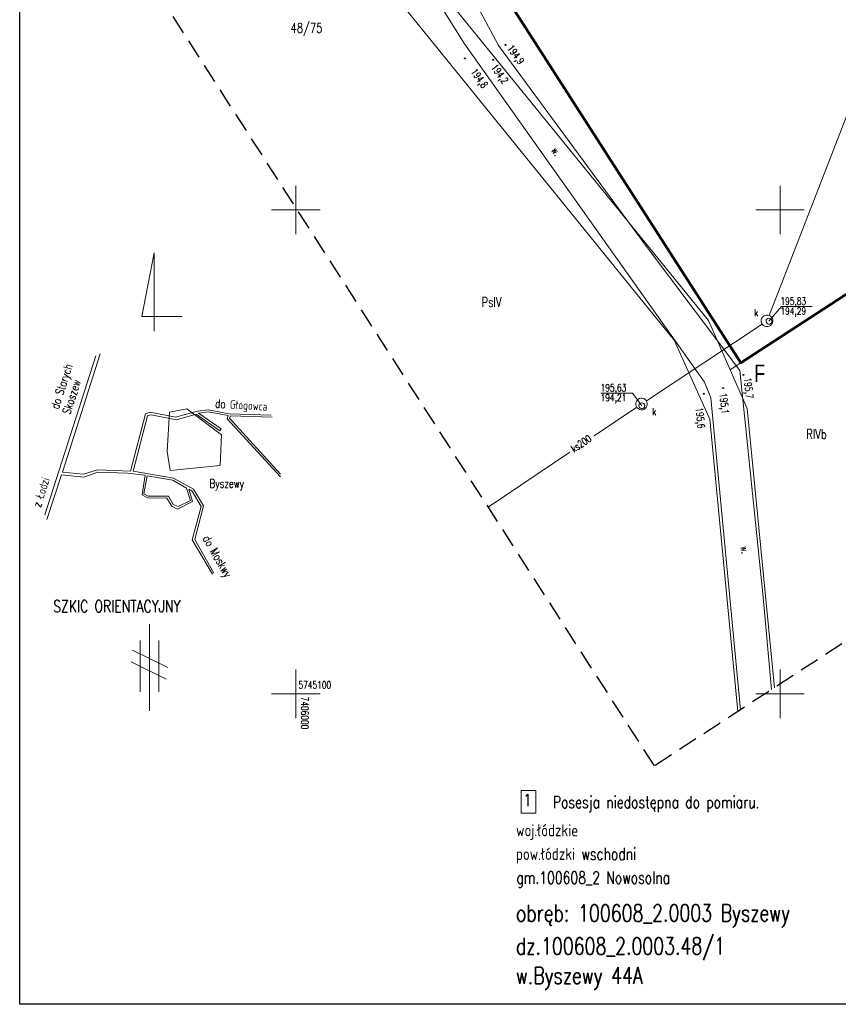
# Model space of a CAD drawing. Header units: centimetres. Extents: x 7405971 to 7406611, y 5745066 to 5745352.
# Tile 1 of 20: x 7405971 to 7406056, y 5745068 to 5745170. Entities that reach past the tile are written whole.
import ezdxf
from ezdxf.enums import TextEntityAlignment as Align

# ---------------------------------------------------------------- set-up
doc = ezdxf.new("R2010")
doc.units = ezdxf.units.CM
doc.header["$LTSCALE"] = 2
doc.header["$MEASUREMENT"] = 0
for name, pattern in [('0', [1.5, 1, -0.5]), ('2217', [2, 1.5, -0.5]), ('2218', [1, 0.5, -0.5]), ('PHANTOM2', [1.25, 0.625, -0.125, 0.125, -0.125, 0.125, -0.125])]:
    doc.linetypes.add(name, pattern=pattern)
for name, color, linetype in [('DZIALKI', 98, 'Continuous'), ('DZIALKI-OPIS', 98, 'Continuous'), ('final', 7, 'Continuous'), ('KANALIZACJA', 36, 'Continuous'), ('KANALIZACJA-OPIS', 38, 'Continuous'), ('KONTURY', 98, '2217'), ('KONTURY-OPIS', 98, '2217'), ('MDCP_nowa', 7, 'Continuous'), ('MPZP', 70, 'Continuous'), ('PROJ_RZEDNE', 7, 'Continuous'), ('ROW', 142, 'Continuous'), ('RZEDNE', 7, 'Continuous'), ('SIATKA', 7, 'Continuous'), ('SIATKA-OPIS', 7, 'Continuous'), ('STUDNIA_PODZIEMNA', 28, 'Continuous'), ('SZKIC_ORIENTACYJNY', 7, 'Continuous'), ('UZYTKI-OPIS', 98, '2218'), ('WLAZ_OKRAGLY', 42, 'Continuous'), ('zakres', 7, '0')]:
    doc.layers.add(name, color=color, linetype=linetype)
doc.layers.add('OPISY', color=70, linetype='Continuous', lineweight=18)
doc.layers.add('TEREN', color=250, linetype='Continuous', lineweight=13)
doc.styles.add('Arial-Bold', font='arial.ttf', dxfattribs={"width": 0.75})
doc.styles.add('STYL_ARIAL', font='simplex', dxfattribs={"width": 0.75, "oblique": 0.1})

# ---------------------------------------------------------------- blocks, each defined once
blk = doc.blocks.new('SURS')
at = {"color": 0}
blk.add_circle((0, 0), 0.05, dxfattribs=at)
blk = doc.blocks.new('A$7E8815FB1995')
at = {"layer": 'DZIALKI', "color": 7, "lineweight": 18}
for p, q in [((-92.64, -105.69), (-54.04, -165.81)), ((-54.04, -165.81), (20.4, -117.3)), ((-57.39, -161.44), (-88.87, -122.64)), ((-92.11, -124.99), (-60.92, -163.46)), ((-53.38, -170.53), (-57.39, -161.44)), ((-60.92, -163.46), (-57.24, -171.63)), ((-50.58, -199.36), (-53.38, -170.53)), ((-57.24, -171.63), (-54.35, -201.82))]:
    blk.add_line(p, q, dxfattribs=at)
at = {"layer": 'final', "color": 7, "lineweight": 13}
for p, q in [((-75.23, -209.98), (-76.72, -209.98)), ((-76.72, -209.98), (-76.72, -212.34)), ((-75.23, -212.34), (-75.23, -209.98)), ((-76.72, -212.34), (-75.23, -212.34))]:
    blk.add_line(p, q, dxfattribs=at)
at = {"layer": 'KANALIZACJA', "color": 34, "lineweight": 18}
for p, q in [((-39.05, -129.75), (-51.13, -160.9)), ((-51.85, -161.79), (-63.8, -169.73)), ((-64.8, -170.39), (-69.21, -173.36)), ((-71.69, -175.03), (-80.13, -180.7))]:
    blk.add_line(p, q, dxfattribs=at)
at = {"layer": 'KANALIZACJA-OPIS', "color": 34, "lineweight": 18}
for p, q in [((-51.15, -161.49), (-49.85, -159.98)), ((-49.85, -159.98), (-46.68, -159.98)), ((-65.24, -168.92), (-68.49, -168.92)), ((-64.27, -170.24), (-65.24, -168.92))]:
    blk.add_line(p, q, dxfattribs=at)
at = {"layer": 'KONTURY', "color": 3, "linetype": '2217', "lineweight": 18}
blk.add_line((-54.04, -165.81), (-55.14, -166.54), dxfattribs=at)
at = {"layer": 'ROW', "color": 7, "lineweight": 18}
for p, q in [((-88.52, -115.4), (-79.06, -133.03)), ((-82.59, -132.83), (-91.24, -119.06)), ((-57.79, -167.81), (-82.59, -132.83)), ((-79.06, -133.03), (-63.9, -153.64)), ((-63.9, -153.64), (-54.14, -166.6)), ((-54.14, -166.6), (-51.78, -189.67)), ((-57.15, -169.41), (-57.79, -167.81)), ((-54.1, -201.66), (-57.15, -169.41)), ((-51.78, -189.67), (-50.87, -199.55))]:
    blk.add_line(p, q, dxfattribs=at)
at = {"layer": 'SIATKA', "color": 7, "lineweight": 18}
for p, q in [((-100, -152.5), (-100, -147.5)), ((-50, -152.5), (-50, -147.5)), ((-102.5, -150), (-97.5, -150)), ((-52.5, -150), (-47.5, -150)), ((-100, -202.5), (-100, -197.5)), ((-50, -202.5), (-50, -197.5)), ((-102.5, -200), (-97.5, -200)), ((-52.5, -200), (-47.5, -200))]:
    blk.add_line(p, q, dxfattribs=at)
at = {"layer": 'STUDNIA_PODZIEMNA', "color": 34, "lineweight": 18}
for p, q in [((-51.94, -161.38), (-51.9, -161.23)), ((-51.94, -161.54), (-51.94, -161.38)), ((-51.9, -161.69), (-51.94, -161.54)), ((-51.9, -161.23), (-51.82, -161.1)), ((-51.82, -161.83), (-51.9, -161.69)), ((-51.82, -161.1), (-51.71, -160.98)), ((-51.71, -160.98), (-51.58, -160.91)), ((-51.58, -160.91), (-51.43, -160.86)), ((-51.43, -160.86), (-51.27, -160.86)), ((-51.27, -160.86), (-51.12, -160.9)), ((-51.12, -160.9), (-50.98, -160.98)), ((-50.98, -160.98), (-50.87, -161.09)), ((-50.87, -161.09), (-50.79, -161.23)), ((-50.79, -161.69), (-50.87, -161.82)), ((-50.79, -161.23), (-50.75, -161.38)), ((-50.75, -161.53), (-50.79, -161.69)), ((-50.75, -161.38), (-50.75, -161.53)), ((-51.71, -161.94), (-51.82, -161.83)), ((-51.57, -162.01), (-51.71, -161.94)), ((-51.42, -162.05), (-51.57, -162.01)), ((-51.26, -162.05), (-51.42, -162.05)), ((-51.11, -162.01), (-51.26, -162.05)), ((-50.98, -161.93), (-51.11, -162.01)), ((-50.87, -161.82), (-50.98, -161.93)), ((-64.9, -169.98), (-64.86, -169.83)), ((-64.86, -169.83), (-64.78, -169.69)), ((-64.78, -169.69), (-64.67, -169.58)), ((-64.67, -169.58), (-64.53, -169.5)), ((-64.53, -169.5), (-64.38, -169.46)), ((-64.38, -169.46), (-64.23, -169.46)), ((-64.23, -169.46), (-64.07, -169.5)), ((-64.07, -169.5), (-63.94, -169.58)), ((-63.94, -169.58), (-63.83, -169.69)), ((-63.83, -169.69), (-63.75, -169.82)), ((-63.75, -169.82), (-63.71, -169.98)), ((-64.9, -170.14), (-64.9, -169.98)), ((-64.85, -170.29), (-64.9, -170.14)), ((-64.78, -170.42), (-64.85, -170.29)), ((-64.66, -170.53), (-64.78, -170.42)), ((-64.53, -170.61), (-64.66, -170.53)), ((-64.38, -170.65), (-64.53, -170.61)), ((-64.22, -170.65), (-64.38, -170.65)), ((-64.07, -170.61), (-64.22, -170.65)), ((-63.93, -170.53), (-64.07, -170.61)), ((-63.82, -170.42), (-63.93, -170.53)), ((-63.75, -170.28), (-63.82, -170.42)), ((-63.71, -170.13), (-63.75, -170.28)), ((-63.71, -169.98), (-63.71, -170.13))]:
    blk.add_line(p, q, dxfattribs=at)
at = {"layer": 'SZKIC_ORIENTACYJNY', "color": 7, "lineweight": 18}
for p, q in [((-114.63, -154.45), (-115.91, -161.02)), ((-114.63, -162.54), (-114.63, -154.45)), ((-115.91, -161.02), (-111.75, -161.02)), ((-125.91, -181.49), (-120.64, -165.09)), ((-120.21, -164.88), (-124.1, -177.1)), ((-113.06, -170.9), (-111.25, -170.55)), ((-112.43, -171.41), (-110.15, -170.81)), ((-111.25, -170.55), (-107.67, -173.24)), ((-110.15, -170.81), (-109.03, -170.66)), ((-109.05, -170.85), (-110.06, -171)), ((-106.99, -171.24), (-109.05, -170.85)), ((-109.03, -170.66), (-106.9, -171.07)), ((-117.06, -176.98), (-115.53, -171.06)), ((-115.32, -171.29), (-116.8, -177)), ((-115.53, -171.06), (-115.05, -170.91)), ((-114.95, -171.19), (-115.32, -171.29)), ((-115.05, -170.91), (-112.43, -171.41)), ((-112.31, -171.68), (-114.95, -171.19)), ((-113.28, -174.97), (-113.06, -170.9)), ((-110.3, -171.09), (-112.31, -171.68)), ((-107.84, -172.83), (-110.3, -171.09)), ((-110.06, -171), (-107.71, -172.63)), ((-107.08, -171.58), (-106.99, -171.24)), ((-101.59, -177.59), (-107.08, -171.58)), ((-106.9, -171.07), (-102.55, -171.2)), ((-106.75, -171.28), (-106.84, -171.52)), ((-106.84, -171.52), (-101.58, -177.31)), ((-102.45, -171.4), (-106.75, -171.28)), ((-107.71, -172.63), (-107.84, -172.83)), ((-107.67, -173.24), (-107.82, -176.4)), ((-112.98, -176.91), (-113.28, -174.97)), ((-121.91, -177.32), (-120.47, -176.85)), ((-120.47, -176.85), (-117.06, -176.98)), ((-107.82, -176.4), (-112.98, -176.91)), ((-124.19, -177.37), (-125.72, -181.99)), ((-121.9, -177.6), (-124.19, -177.37)), ((-124.1, -177.1), (-121.91, -177.32)), ((-120.43, -177.11), (-121.9, -177.6)), ((-117.37, -177.2), (-120.43, -177.11)), ((-115.55, -177.41), (-117.37, -177.2)), ((-116.8, -177), (-112.63, -177.7)), ((-115.88, -179.43), (-115.55, -177.41)), ((-115.68, -179.33), (-115.34, -177.46)), ((-115.34, -177.46), (-112.7, -177.91)), ((-112.7, -177.91), (-111.29, -178.76)), ((-112.63, -177.7), (-110.56, -178.87)), ((-111.29, -178.76), (-110.89, -180.03)), ((-110.71, -179.07), (-111.06, -178.85)), ((-111.06, -178.85), (-110.66, -180.12)), ((-110.56, -178.87), (-109.55, -180.56)), ((-115.33, -179.76), (-115.88, -179.43)), ((-115.26, -179.58), (-115.68, -179.33)), ((-113.31, -179.77), (-115.33, -179.76)), ((-113.15, -179.57), (-115.26, -179.58)), ((-112.8, -180.61), (-113.31, -179.77)), ((-112.66, -180.45), (-113.15, -179.57)), ((-110.89, -180.03), (-112.16, -180.63)), ((-109.79, -180.63), (-110.71, -179.07)), ((-112.21, -180.92), (-112.8, -180.61)), ((-112.16, -180.63), (-112.66, -180.45)), ((-110.66, -180.12), (-112.21, -180.92)), ((-110.7, -184.1), (-109.79, -180.63)), ((-109.55, -180.56), (-110.43, -184.05)), ((-108.62, -187.64), (-110.7, -184.1)), ((-110.43, -184.05), (-108.45, -187.53)), ((-115.1, -192.81), (-115.1, -201.77)), ((-116.06, -194.47), (-116.06, -199.78)), ((-114.14, -194.47), (-114.14, -199.78)), ((-116.85, -195.48), (-113.22, -197.26)), ((-117, -196.7), (-113.38, -198.47))]:
    blk.add_line(p, q, dxfattribs=at)
at = {"layer": 'WLAZ_OKRAGLY', "color": 7, "lineweight": 18}
for p, q in [((-51.45, -161.47), (-51.42, -161.37)), ((-51.43, -161.58), (-51.45, -161.47)), ((-51.38, -161.68), (-51.43, -161.58)), ((-51.42, -161.37), (-51.35, -161.28)), ((-51.3, -161.76), (-51.38, -161.68)), ((-51.35, -161.28), (-51.26, -161.22)), ((-51.26, -161.22), (-51.15, -161.2)), ((-51.15, -161.2), (-51.04, -161.22)), ((-51.04, -161.22), (-50.95, -161.27)), ((-50.9, -161.68), (-50.98, -161.75)), ((-50.95, -161.27), (-50.88, -161.36)), ((-50.86, -161.58), (-50.9, -161.68)), ((-50.88, -161.36), (-50.85, -161.47)), ((-50.85, -161.47), (-50.86, -161.58)), ((-51.2, -161.79), (-51.3, -161.76)), ((-51.09, -161.79), (-51.2, -161.79)), ((-50.98, -161.75), (-51.09, -161.79)), ((-64.57, -170.21), (-64.54, -170.11)), ((-64.56, -170.32), (-64.57, -170.21)), ((-64.51, -170.42), (-64.56, -170.32)), ((-64.54, -170.11), (-64.48, -170.02)), ((-64.43, -170.49), (-64.51, -170.42)), ((-64.48, -170.02), (-64.38, -169.96)), ((-64.32, -170.53), (-64.43, -170.49)), ((-64.38, -169.96), (-64.28, -169.94)), ((-64.21, -170.53), (-64.32, -170.53)), ((-64.28, -169.94), (-64.17, -169.96)), ((-64.11, -170.49), (-64.21, -170.53)), ((-64.17, -169.96), (-64.07, -170.01)), ((-64.03, -170.41), (-64.11, -170.49)), ((-64.07, -170.01), (-64, -170.1)), ((-63.98, -170.32), (-64.03, -170.41)), ((-64, -170.1), (-63.97, -170.21)), ((-63.97, -170.21), (-63.98, -170.32))]:
    blk.add_line(p, q, dxfattribs=at)
at = {"layer": 'zakres', "color": 7, "linetype": '0', "lineweight": 25}
for p, q in [((-62.97, -207.44), (-128.21, -105.82)), ((41.83, -139.14), (-62.97, -207.44))]:
    blk.add_line(p, q, dxfattribs=at)
at = {"layer": 'RZEDNE', "color": 7}
for p in [(-78.34, -132.96), (-82.56, -134.35), (-79.63, -134.49), (-53.79, -167.04), (-55.89, -168.42), (-57.87, -168.99)]:
    blk.add_blockref('SURS', p, dxfattribs=at)
at = {"layer": 'DZIALKI-OPIS', "color": 7, "style": 'STYL_ARIAL', "width": 0.75}
blk.add_text('48/75', height=1, dxfattribs=at).set_placement((-100.54, -132), align=Align.BOTTOM_LEFT)
at = {"layer": 'final', "color": 7, "style": 'STYL_ARIAL', "width": 0.75}
for s, p in [('1', (-76.49, -211.98)), ('Posesja niedostępna do pomiaru.', (-73.46, -212.19)), ('gm.100608_2 Nowosolna', (-77.23, -219.99))]:
    blk.add_text(s, height=1.25, dxfattribs=at).set_placement(p, align=Align.BOTTOM_LEFT)
for s, height, p in [('woj.łódzkie', 1.25, (-77.26, -213.47)), ('pow.łódzki wschodni', 1.25, (-77.28, -215.91)), ('w.Byszewy 44A', 1.75, (-77.28, -228.22))]:
    blk.add_text(s, height=height, dxfattribs=at).set_placement(p, align=Align.TOP_LEFT)
for s, p in [('obręb: 100608_2.0003 Byszewy', (-77.27, -221.78)), ('dz.100608_2.0003.48/1', (-77.27, -225.19))]:
    blk.add_text(s, height=1.75, rotation=0.0573, dxfattribs=at).set_placement(p, align=Align.TOP_LEFT)
at = {"layer": 'KANALIZACJA-OPIS', "color": 34, "style": 'STYL_ARIAL', "width": 0.75}
for s, p in [('195,83', (-49.96, -159.81)), ('194,29', (-49.96, -160.82)), ('195,63', (-68.53, -168.75)), ('194,21', (-68.53, -169.77))]:
    blk.add_text(s, height=0.75, dxfattribs=at).set_placement(p)
for p in [(-52.46, -160.62), (-62.99, -170.85)]:
    blk.add_text('k', height=0.75, dxfattribs=at).set_placement(p, align=Align.MIDDLE_CENTER)
blk.add_text('ks200', height=0.75, rotation=33.9196, dxfattribs=at).set_placement((-70.54, -174.14), align=Align.MIDDLE_CENTER)
at = {"layer": 'KONTURY-OPIS', "color": 3, "style": 'STYL_ARIAL', "width": 0.75}
blk.add_text('RIVb', height=1, dxfattribs=at).set_placement((-47.29, -172.67), align=Align.TOP_LEFT)
at = {"layer": 'ROW', "color": 7, "style": 'STYL_ARIAL', "width": 0.75}
for rotation, p in [(305.3304, (-73.12, -143.97)), (275.4001, (-53.64, -185.13))]:
    blk.add_text('w.', height=0.75, rotation=rotation, dxfattribs=at).set_placement(p, align=Align.MIDDLE_CENTER)
at = {"layer": 'RZEDNE', "color": 7, "style": 'STYL_ARIAL', "width": 0.75}
for s, rotation, p in [('194,9', 306.3557, (-77.28, -133.96)), ('194,2', 305.3304, (-78.93, -135.95)), ('194,8', 305.3304, (-81.04, -136.4)), ('195,7', 275.8477, (-53.25, -168.4)), ('195,1', 275.4001, (-55.76, -170.01)), ('195,6', 275.4001, (-58.23, -171.49))]:
    blk.add_text(s, height=0.75, rotation=rotation, dxfattribs=at).set_placement(p, align=Align.MIDDLE_CENTER)
at = {"layer": 'SIATKA-OPIS', "color": 7, "style": 'STYL_ARIAL', "width": 0.75}
blk.add_text('5745100', height=0.75, dxfattribs=at).set_placement((-99.73, -199.68), align=Align.BOTTOM_LEFT)
blk.add_text('7406000', height=0.75, rotation=270, dxfattribs=at).set_placement((-99.67, -200.29), align=Align.BOTTOM_LEFT)
at = {"layer": 'SZKIC_ORIENTACYJNY', "color": 7, "style": 'STYL_ARIAL', "width": 0.75}
for s, rotation, p in [('do Starych', 72.1684, (-125.34, -170.38)), ('Skoszew', 72.1684, (-124.14, -170.92)), ('do Głogowca', 356.466, (-108.29, -169.56)), ('z Łodzi', 72.1684, (-127.18, -180.52)), ('do Moskwy', 299.6844, (-108.89, -183.51))]:
    blk.add_text(s, height=0.875, rotation=rotation, dxfattribs=at).set_placement(p, align=Align.TOP_LEFT)
for s, height, p in [('Byszewy', 0.875, (-108.91, -177.83)), ('SZKIC ORIENTACYJNY', 1.25, (-125.05, -190.32))]:
    blk.add_text(s, height=height, dxfattribs=at).set_placement(p, align=Align.TOP_LEFT)
at = {"layer": 'UZYTKI-OPIS', "color": 86, "style": 'STYL_ARIAL', "width": 0.75}
blk.add_text('PsIV', height=1, dxfattribs=at).set_placement((-80.82, -159.03), align=Align.TOP_LEFT)

msp = doc.modelspace()

# ---------------------------------------------------------------- linework, layer by layer
at = {"layer": 'MPZP', "lineweight": 50}
msp.add_lwpolyline([(7406050.40643, 5745305.53378), (7406155.40433, 5745234.23004), (7406120.4, 5745182.7), (7406045.96, 5745134.19), (7406007.358, 5745194.3108)], dxfattribs=at)
at = {"layer": 'PROJ_RZEDNE', "color": 7}
msp.add_lwpolyline([(7406223.41834, 5745067.92794), (7405971.4887, 5745067.92794), (7405971.4887, 5745342.2983), (7406223.41834, 5745342.2983)], close=True, dxfattribs=at)
at = {"layer": 'TEREN', "color": 6, "linetype": 'PHANTOM2', "ltscale": 5, "true_color": 0xff0fff}
msp.add_lwpolyline([(7406155.4061, 5745234.23264, 0.2, 0.2, 0), (7406120.4, 5745182.7, 0.2, 0.2, 0), (7406045.96, 5745134.19, 0.2, 0.2, 0), (7406002.62, 5745201.69, 0.2, 0.2, 0), (7406012.1, 5745303.37, 0.2, 0.2, 0)], format="xyseb", dxfattribs=at)

# ---------------------------------------------------------------- block references
at = {"layer": 'MDCP_nowa'}
msp.add_blockref('A$7E8815FB1995', (7406100, 5745300), dxfattribs=at)

# ---------------------------------------------------------------- texts
at = {"layer": 'OPISY', "style": 'Arial-Bold', "width": 0.75}
msp.add_text('F', height=1.8, dxfattribs=at).set_placement((7406047.88728, 5745133.11955), align=Align.MIDDLE_CENTER)

doc.saveas('drawing.dxf')
